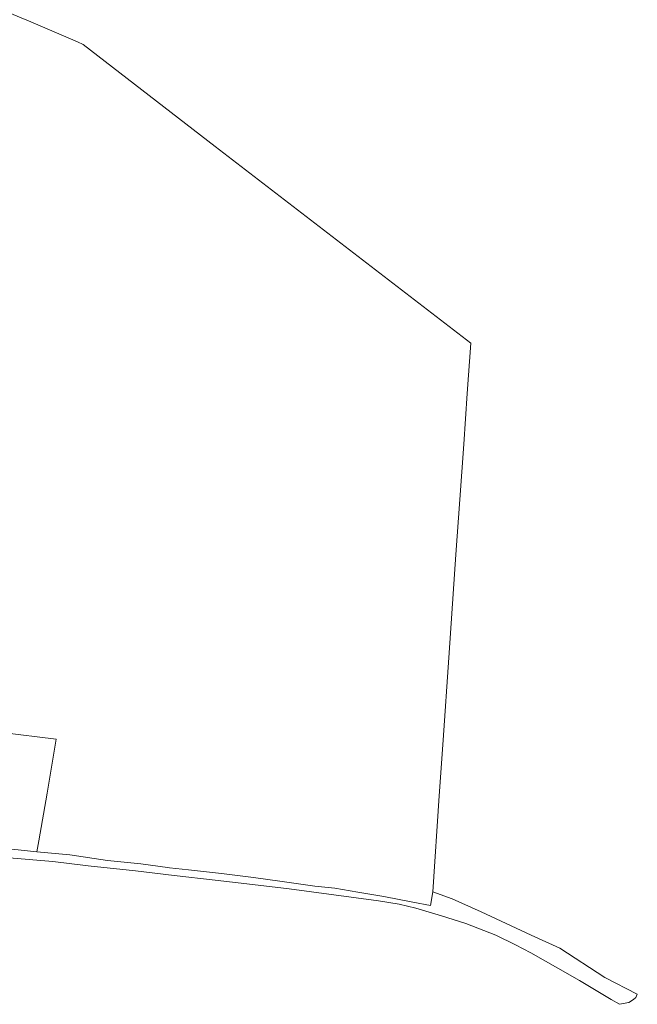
# Model space of a CAD drawing. Extents: x 196936 to 200438, y 361224 to 364196.
# Tile 184 of 256: x 200188 to 200438, y 362086 to 362485. Entities that reach past the tile are written whole.
import ezdxf

# ---------------------------------------------------------------- set-up
doc = ezdxf.new("R2010")
doc.units = 0
doc.layers.add('B-ME-GR-BOUWLAND_AKKERBOUW-GV', color=80, linetype='Continuous', lineweight=13)
doc.layers.add('B-ME-GR-GRAS-GV', color=60, linetype='Continuous', lineweight=13)

msp = doc.modelspace()

# ---------------------------------------------------------------- linework, layer by layer
at = {"layer": 'B-ME-GR-BOUWLAND_AKKERBOUW-GV'}
msp.add_polyline3d([(200173.98, 362491.518, 22.575), (200192.393, 362483.905, 22.453), (200211.348, 362475.812, 22.521), (200213.602, 362474.748, 22.514), (200267.055, 362433.531, 21.821), (200370.687, 362353.887, 21.185), (200369.208, 362333.452, 21.232), (200367.729, 362313.017, 21.279), (200366.16, 362290.661, 21.273), (200364.591, 362268.304, 21.267), (200361.919, 362228.479, 21.232), (200359.255, 362191.328, 21.314), (200357.871, 362170.686, 21.432), (200355.288, 362131.821, 21.777), (200354.252, 362126.299, 21.953), (200347.131, 362127.636, 22.122), (200335.4, 362129.93, 22.155), (200324.816, 362131.674, 22.128), (200315.532, 362133.322, 22.176), (200307.417, 362134.117, 22.189), (200293.322, 362136.133, 22.263), (200282.625, 362137.622, 22.297), (200269.619, 362139.161, 22.202), (200256.289, 362140.725, 22.344), (200248.621, 362141.544, 22.31), (200247.734, 362141.658, 22.333), (200236.907, 362143.051, 22.209), (200223.442, 362144.404, 22.196), (200208.146, 362146.754, 22.277), (200194.84, 362147.995, 22.25), (200195.64, 362152.441, 22.088), (200199.053, 362171.748, 21.636), (200202.68, 362193.61, 21.575), (200180.634, 362196.264, 21.636)], dxfattribs=at)
at = {"layer": 'B-ME-GR-GRAS-GV'}
msp.add_polyline3d([(200170.622, 362150.509, 22.311), (200194.84, 362147.995, 22.25), (200208.146, 362146.754, 22.277), (200223.442, 362144.404, 22.196), (200236.907, 362143.051, 22.209), (200247.734, 362141.658, 22.333), (200248.621, 362141.544, 22.31), (200256.289, 362140.725, 22.344), (200269.619, 362139.161, 22.202), (200282.625, 362137.622, 22.297), (200293.322, 362136.133, 22.263), (200307.417, 362134.117, 22.189), (200315.532, 362133.322, 22.176), (200324.816, 362131.674, 22.128), (200335.4, 362129.93, 22.155), (200347.131, 362127.636, 22.122), (200354.252, 362126.299, 21.953), (200355.288, 362131.821, 21.777), (200363.04, 362128.904, 21.798), (200374.808, 362123.717, 21.784), (200395.129, 362114.216, 21.696), (200406.665, 362108.952, 21.588), (200424.843, 362097.14, 21.595), (200438.068, 362090.331, 21.521), (200437.492, 362089.004, 21.554), (200436.586, 362088.135, 21.629), (200434.649, 362087.009, 21.73), (200430.884, 362086.252, 21.812), (200427.493, 362088.187, 21.866), (200414.658, 362095.866, 21.9), (200404.876, 362101.396, 21.914), (200394.969, 362107.023, 21.887), (200388.771, 362110.39, 21.9), (200380.743, 362114.239, 21.927), (200368.546, 362118.986, 22.015), (200358.76, 362122.085, 21.968), (200348.322, 362125.119, 22.109), (200341.536, 362126.739, 22.177), (200333.255, 362128.093, 22.204), (200297.096, 362133.035, 22.413), (200282.236, 362134.731, 22.575), (200267.043, 362136.514, 22.751), (200250.451, 362138.413, 22.744), (200234.834, 362140.24, 22.697), (200215.633, 362142.282, 22.744), (200201.347, 362144.017, 22.737), (200183.62, 362145.598, 22.73)], dxfattribs=at)

doc.saveas('drawing.dxf')
